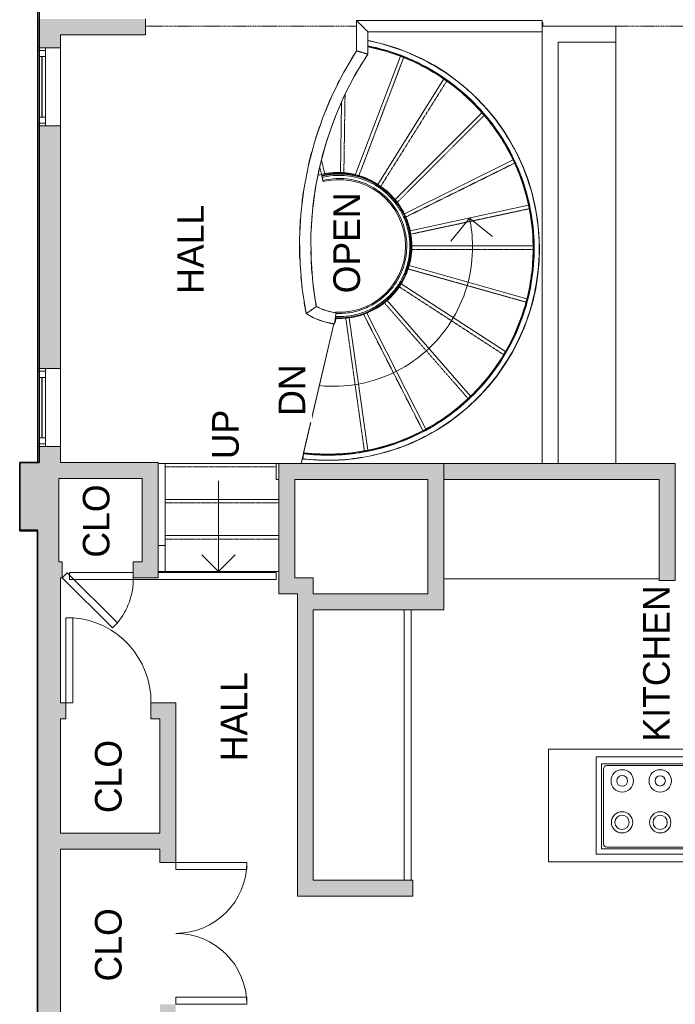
# Model space of a CAD drawing. Header units: inches. Extents: x -256 to 71, y -255 to 639.
# Tile 2 of 4: x -246 to -61, y -9 to 268. Entities that reach past the tile are written whole.
import ezdxf

# ---------------------------------------------------------------- set-up
doc = ezdxf.new("R2010")
doc.units = ezdxf.units.IN
doc.header["$MEASUREMENT"] = 0
doc.linetypes.add('Dash', pattern=[0.23622, 0.11811, -0.11811])
doc.linetypes.add('Overhead', pattern=[0.15625, 0.09375, -0.0625])
for name, color, linetype, lineweight in [('A-AREA', 32, 'Dash', 9), ('A-AREA-IDEN', 2, 'Continuous', 9), ('A-DETL', 90, 'Continuous', 9), ('A-DOOR', 31, 'Continuous', 9), ('A-FLOR', 192, 'Continuous', 9), ('A-FLOR-HRAL', 11, 'Continuous', 9), ('A-GLAZ', 151, 'Continuous', 9), ('A-OBJECTS', 90, 'Continuous', 9), ('A-WALL', 90, 'Continuous', 9), ('A-WALL-PATT', 111, 'Continuous', 9), ('G-ANNO-TEXT', 231, 'Continuous', 9), ('Q-SPCQ', 2, 'Continuous', 9), ('S-STRS', 90, 'Continuous', 9), ('S-STRS-ANNO', 90, 'Continuous', 9), ('S-STRS-IDEN', 31, 'Continuous', 9)]:
    doc.layers.add(name, color=color, linetype=linetype, lineweight=lineweight)
doc.styles.add('Inter', font='txt', dxfattribs={"height": 7.5})
doc.styles.add('Inter_B', font='txt', dxfattribs={"height": 7.5})

# ---------------------------------------------------------------- blocks, each defined once
blk = doc.blocks.new('Top Rail Type - Top Rail_Internal_-4181847-Top Floor')
at = {"layer": 'A-FLOR-HRAL', "flags": 128}
for points in [[(-156.79, 184.04), (-154.55, 184.04), (-152.31, 184.29), (-150.11, 184.79), (-147.98, 185.54), (-145.94, 186.51), (-144.03, 187.7), (-142.26, 189.1), (-140.65, 190.69), (-139.24, 192.45), (-138.02, 194.35), (-137.03, 196.38), (-136.27, 198.5), (-135.75, 200.7), (-135.47, 202.93), (-135.45, 205.19), (-135.68, 207.44), (-136.15, 209.64), (-136.87, 211.78), (-137.83, 213.83), (-139, 215.75), (-140.38, 217.54), (-141.95, 219.15), (-143.69, 220.59), (-145.57, 221.82), (-147.59, 222.84), (-149.7, 223.62), (-151.9, 224.17), (-154.13, 224.47), (-156.39, 224.52), (-158.64, 224.31), (-160.6, 223.92)], [(-156.72, 185.61), (-154.56, 185.62), (-152.4, 185.88), (-150.3, 186.38), (-148.26, 187.12), (-146.33, 188.1), (-144.52, 189.29), (-142.86, 190.69), (-141.37, 192.26), (-140.08, 194), (-139, 195.87), (-138.14, 197.87), (-137.51, 199.94), (-137.13, 202.07), (-137, 204.24), (-137.13, 206.4), (-137.5, 208.54), (-138.11, 210.61), (-138.97, 212.61), (-140.04, 214.48), (-141.33, 216.23), (-142.81, 217.81), (-144.47, 219.21), (-146.27, 220.41), (-148.2, 221.39), (-150.23, 222.14), (-152.34, 222.65), (-154.49, 222.91), (-156.66, 222.93), (-158.81, 222.69), (-160.22, 222.4)]]:
    blk.add_lwpolyline(points, dxfattribs=at)
at = {"layer": 'A-FLOR-HRAL'}
for points, knots in [([(-160.6, 223.92), (-160.6, 223.92), (-160.6, 223.91), (-160.59, 223.88), (-160.59, 223.85), (-160.58, 223.83), (-160.57, 223.81), (-160.57, 223.78), (-160.56, 223.75), (-160.55, 223.72), (-160.54, 223.69), (-160.54, 223.66), (-160.53, 223.63), (-160.53, 223.62), (-160.52, 223.6), (-160.52, 223.59), (-160.51, 223.56), (-160.5, 223.52), (-160.49, 223.48), (-160.48, 223.44), (-160.48, 223.41), (-160.47, 223.38), (-160.46, 223.34), (-160.44, 223.27), (-160.42, 223.2), (-160.41, 223.15)], [-1, -1, -1, -1, -0.833333, -0.75, -0.666667, -0.625, -0.583333, -0.541667, -0.5, -0.458333, -0.416667, -0.375, -0.354167, -0.333333, -0.322917, -0.3125, -0.291667, -0.25, -0.208333, -0.1875, -0.166667, -0.145833, -0.125, -0.083333, 0, 0, 0, 0]), ([(-160.41, 223.15), (-160.4, 223.12), (-160.39, 223.06), (-160.37, 222.97), (-160.35, 222.91), (-160.34, 222.86), (-160.33, 222.83), (-160.32, 222.8), (-160.31, 222.76), (-160.3, 222.71), (-160.29, 222.67), (-160.28, 222.64), (-160.28, 222.63), (-160.27, 222.61), (-160.27, 222.59), (-160.26, 222.57), (-160.26, 222.54), (-160.25, 222.51), (-160.25, 222.5), (-160.24, 222.48), (-160.24, 222.46), (-160.23, 222.43), (-160.22, 222.4), (-160.22, 222.39), (-160.22, 222.4)], [-1, -1, -1, -1, -0.95, -0.9, -0.85, -0.825, -0.8, -0.775, -0.75, -0.7, -0.65, -0.625, -0.6125, -0.6, -0.575, -0.55, -0.5, -0.45, -0.425, -0.4, -0.35, -0.3, -0.2, 0, 0, 0, 0]), ([(-156.72, 185.61), (-156.72, 185.62), (-156.72, 185.61), (-156.72, 185.58), (-156.73, 185.56), (-156.73, 185.54), (-156.73, 185.52), (-156.73, 185.51)], [-1, -1, -1, -1, -0.7857143, -0.7321429, -0.6785714, -0.625, -0.5714286, -0.5714286, -0.5714286, -0.5714286])]:
    blk.add_open_spline(points, degree=3, knots=knots, dxfattribs=at)
blk = doc.blocks.new('Top Rail Type - Top Rail_Internal_-V1-Top Floor')
at = {"layer": 'A-FLOR-HRAL'}
blk.add_line((-160.52, 223.57), (-160.3, 222.72), dxfattribs=at)
for points, knots in [([(-160.52, 223.57), (-159.51, 223.82), (-157.46, 224.17), (-154.33, 224.2), (-151.24, 223.75), (-148.26, 222.82), (-145.46, 221.43), (-142.91, 219.63), (-140.68, 217.45), (-138.81, 214.95), (-137.35, 212.19), (-136.34, 209.24), (-135.8, 206.16), (-135.75, 203.04), (-136.18, 199.95), (-137.09, 196.96), (-138.46, 194.15), (-140.54, 191.16), (-143.56, 188.27), (-147.61, 185.88), (-152.09, 184.51), (-155.21, 184.32), (-156.75, 184.4)], [0, 0, 0, 0, 0.156458, 0.312916, 0.469374, 0.625832, 0.782291, 0.938749, 1.095207, 1.251665, 1.408123, 1.564581, 1.721039, 1.877497, 2.033955, 2.190413, 2.346872, 2.50333, 2.738017, 2.972704, 3.207391, 3.439875, 3.439875, 3.439875, 3.439875]), ([(-160.3, 222.72), (-158.38, 223.21), (-154.38, 223.56), (-148.5, 222.22), (-143.32, 219.14), (-139.35, 214.61), (-136.96, 209.08), (-136.39, 203.08), (-137.69, 197.2), (-140.49, 192.43), (-144.09, 188.97), (-147.97, 186.69), (-152.23, 185.39), (-155.18, 185.2), (-156.63, 185.27)], [0, 0, 0, 0, 0.312916, 0.625832, 0.938749, 1.251665, 1.564581, 1.877497, 2.190413, 2.50333, 2.738017, 2.972704, 3.207391, 3.436191, 3.436191, 3.436191, 3.436191])]:
    blk.add_open_spline(points, degree=3, knots=knots, dxfattribs=at)
blk = doc.blocks.new('Top Rail Type - Top Rail_Internal_-4181860-Top Floor')
at = {"layer": 'A-FLOR-HRAL', "flags": 128}
for points in [[(-147.63, 262.17), (-146.97, 262.06), (-143.21, 261.16), (-139.51, 260.01), (-135.88, 258.63), (-132.36, 257.01), (-128.95, 255.18), (-125.67, 253.12), (-122.52, 250.85), (-119.53, 248.39), (-116.71, 245.74), (-114.06, 242.9), (-111.6, 239.9), (-109.35, 236.76), (-107.3, 233.47), (-105.47, 230.05), (-103.86, 226.53), (-102.49, 222.9), (-101.35, 219.19), (-100.46, 215.43), (-99.81, 211.61), (-99.41, 207.75), (-99.27, 203.88), (-99.37, 200), (-99.73, 196.14), (-100.33, 192.31), (-101.18, 188.54), (-102.28, 184.82), (-103.61, 181.18), (-105.18, 177.64), (-106.97, 174.2), (-108.99, 170.89), (-111.21, 167.71), (-113.63, 164.69), (-116.25, 161.83), (-119.05, 159.14), (-122.01, 156.65), (-125.13, 154.35), (-128.39, 152.26), (-131.78, 150.38), (-135.28, 148.73), (-138.89, 147.3), (-142.58, 146.12), (-146.34, 145.18), (-150.15, 144.48), (-154, 144.03), (-157.87, 143.83), (-161.74, 143.88), (-165.61, 144.18), (-165.96, 144.22)], [(-165.77, 145.79), (-161.97, 145.47), (-158.14, 145.4), (-154.32, 145.58), (-150.53, 146.01), (-146.76, 146.69), (-143.05, 147.62), (-139.41, 148.79), (-135.86, 150.2), (-132.4, 151.83), (-129.06, 153.69), (-125.85, 155.77), (-122.78, 158.05), (-119.86, 160.53), (-117.13, 163.19), (-114.56, 166.03), (-112.19, 169.03), (-110.03, 172.18), (-108.07, 175.47), (-106.33, 178.88), (-104.83, 182.39), (-103.55, 185.99), (-102.52, 189.68), (-101.73, 193.42), (-101.19, 197.2), (-100.9, 201.02), (-100.86, 204.84), (-101.07, 208.66), (-101.53, 212.45), (-102.24, 216.21), (-103.19, 219.91), (-104.39, 223.55), (-105.82, 227.1), (-107.48, 230.54), (-109.37, 233.86), (-111.47, 237.06), (-113.77, 240.11), (-116.27, 243), (-118.96, 245.73), (-121.82, 248.27), (-124.83, 250.61), (-128, 252.76), (-131.3, 254.69), (-134.72, 256.4), (-138.25, 257.88), (-141.86, 259.13), (-145.55, 260.13), (-147.63, 260.55)]]:
    blk.add_lwpolyline(points, dxfattribs=at)
at = {"layer": 'A-FLOR-HRAL'}
for points, knots in [([(-165.87, 145.01), (-165.87, 144.96), (-165.88, 144.89), (-165.89, 144.8), (-165.9, 144.71), (-165.91, 144.61), (-165.93, 144.49), (-165.94, 144.38), (-165.95, 144.29), (-165.96, 144.24), (-165.96, 144.22), (-165.96, 144.22)], [-1, -1, -1, -1, -0.892857, -0.839286, -0.785714, -0.678571, -0.571429, -0.428571, -0.285714, -0.142857, 0, 0, 0, 0]), ([(-165.77, 145.79), (-165.77, 145.79), (-165.78, 145.76), (-165.79, 145.66), (-165.81, 145.52), (-165.82, 145.37), (-165.84, 145.19), (-165.86, 145.07), (-165.87, 145.01)], [-1, -1, -1, -1, -0.785714, -0.571429, -0.428571, -0.285714, -0.142857, 0, 0, 0, 0])]:
    blk.add_open_spline(points, degree=3, knots=knots, dxfattribs=at)
blk = doc.blocks.new('Top Rail Type - Top Rail_Internal_-V2-Top Floor')
at = {"layer": 'A-FLOR-HRAL'}
blk.add_line((-165.95, 144.31), (-165.78, 145.71), dxfattribs=at)
for points, knots in [([(-147.61, 262.1), (-144.39, 261.48), (-137.73, 259.6), (-128.23, 255.03), (-119.45, 248.64), (-111.97, 240.77), (-106.03, 231.68), (-101.82, 221.67), (-99.49, 211.06), (-99.11, 200.21), (-100.7, 189.46), (-104.19, 179.18), (-109.49, 169.7), (-116.4, 161.33), (-124.71, 154.34), (-133.36, 149.41), (-141.82, 146.23), (-149.75, 144.43), (-157.85, 143.73), (-163.26, 143.99), (-165.95, 144.31)], [0.378635, 0.378635, 0.378635, 0.378635, 0.543934, 0.725246, 0.906557, 1.087869, 1.26918, 1.450491, 1.631803, 1.813114, 1.994426, 2.175737, 2.357049, 2.53836, 2.719671, 2.900983, 3.036967, 3.17295, 3.308934, 3.444917, 3.444917, 3.444917, 3.444917]), ([(-147.61, 260.66), (-144.56, 260.05), (-138.15, 258.23), (-128.96, 253.82), (-120.39, 247.58), (-113.08, 239.89), (-107.28, 231.02), (-103.18, 221.24), (-100.9, 210.88), (-100.53, 200.29), (-102.08, 189.8), (-105.49, 179.76), (-110.66, 170.5), (-117.41, 162.33), (-125.53, 155.5), (-133.97, 150.69), (-142.23, 147.59), (-149.97, 145.83), (-157.88, 145.14), (-163.16, 145.4), (-165.78, 145.71)], [0.383384, 0.383384, 0.383384, 0.383384, 0.543934, 0.725246, 0.906557, 1.087869, 1.26918, 1.450491, 1.631803, 1.813114, 1.994426, 2.175737, 2.357049, 2.53836, 2.719671, 2.900983, 3.036967, 3.17295, 3.308934, 3.444917, 3.444917, 3.444917, 3.444917])]:
    blk.add_open_spline(points, degree=3, knots=knots, dxfattribs=at)
blk = doc.blocks.new('Top Rail Type - Top Rail_Internal_-4211031-Top Floor')
at = {"layer": 'A-FLOR-HRAL'}
for p, q in [((-206.73, 143), (-204.77, 143)), ((-206.73, 119.86), (-206.73, 143)), ((-204.77, 143), (-204.77, 119.86)), ((-204.77, 119.86), (-206.73, 119.86))]:
    blk.add_line(p, q, dxfattribs=at)
blk = doc.blocks.new('Top Rail Type - Top Rail_Internal_-V3-Top Floor')
at = {"layer": 'A-FLOR-HRAL'}
for p, q in [((-204.77, 143), (-206.73, 143)), ((-206.73, 143), (-206.73, 112.5)), ((-204.77, 143), (-204.77, 112.5)), ((-204.77, 112.5), (-206.73, 112.5))]:
    blk.add_line(p, q, dxfattribs=at)
blk = doc.blocks.new('Stovetop 8 - Default 1-2555701-Top Floor')
at = {"layer": 'Q-SPCQ'}
for p, q in [((23.5, 0), (-23.5, 0)), ((-23.5, 0), (-23.5, -27.5)), ((23.5, -27.5), (23.5, 0)), ((-22, -2), (-22, -26)), ((-22, -26), (-22, -2)), ((-22, -2), (22, -2)), ((20.5, -2.5), (-20.5, -2.5)), ((22, -26), (22, -2)), ((22, -2), (22, -26)), ((-21.5, -3.5), (-21.5, -24.5)), ((21.5, -24.5), (21.5, -3.5)), ((-23.5, -27.5), (23.5, -27.5)), ((-22, -26), (22, -26)), ((22, -26), (-22, -26)), ((-20.5, -25.5), (20.5, -25.5))]:
    blk.add_line(p, q, dxfattribs=at)
for centre, radius in [((-16.21, -6.81), 3.15), ((-16.21, -6.81), 1.54), ((-5.5, -6.81), 3.15), ((-5.5, -6.81), 1.46), ((5.25, -6.81), 3.15), ((5.25, -6.81), 1.46), ((16.08, -6.81), 3.15), ((16.08, -6.81), 1.46), ((-16.25, -18.5), 3), ((-16.25, -18.5), 2), ((-5.5, -18.5), 3), ((-5.5, -18.5), 2), ((5.25, -18.5), 3), ((5.25, -18.5), 2), ((16, -18.5), 3), ((16, -18.5), 2)]:
    blk.add_circle(centre, radius, dxfattribs=at)
for centre, radius, start, end in [((-20.5, -3.5), 1, 90, 180), ((20.5, -3.5), 1, 0, 90), ((-16.21, -6.81), 3.15, 360, 180), ((-5.5, -6.81), 3.15, 360, 180), ((5.25, -6.81), 3.15, 360, 180), ((16.08, -6.81), 3.15, 360, 180), ((-16.21, -6.81), 3.15, 180, 360), ((-5.5, -6.81), 3.15, 180, 360), ((5.25, -6.81), 3.15, 180, 360), ((16.08, -6.81), 3.15, 180, 360), ((-16.25, -18.5), 3, 360, 180), ((-5.5, -18.5), 3, 360, 180), ((5.25, -18.5), 3, 360, 180), ((16, -18.5), 3, 360, 180), ((-16.25, -18.5), 3, 180, 360), ((-5.5, -18.5), 3, 180, 360), ((5.25, -18.5), 3, 180, 360), ((16, -18.5), 3, 180, 360), ((-20.5, -24.5), 1, 180, 270), ((20.5, -24.5), 1, 270, 360)]:
    blk.add_arc(centre, radius, start, end, dxfattribs=at)
blk = doc.blocks.new('Fridge - Default 1-4223858-Top Floor')
at = {"layer": 'Q-SPCQ'}
for p, q in [((38.13, -3.94), (-38.12, -3.94)), ((-38.12, -3.94), (-38.12, -31.53)), ((-38.12, -3.94), (38.13, -3.94)), ((-38.12, -31.53), (-38.12, -3.94)), ((38.13, -31.53), (38.13, -3.94)), ((38.13, -3.94), (38.13, -31.53)), ((-38.12, -29.53), (38.13, -29.53)), ((-38.12, -31.53), (38.13, -31.53)), ((38.13, -31.53), (-38.12, -31.53))]:
    blk.add_line(p, q, dxfattribs=at)
blk = doc.blocks.new('Planitar-Fixed - Default 1-4237831-Top Floor')
at = {"layer": 'A-GLAZ', "lineweight": 18}
for p, q in [((-11, 3.76), (-10.25, 3.76)), ((-10.25, 3.76), (-11, 3.76)), ((-10.25, 3.76), (-10.25, 1.53)), ((-10.25, 1.53), (-10.25, 3.76)), ((-10.25, 3.26), (-8.52, 3.26)), ((-8.52, 3.26), (-10.25, 3.26)), ((-10.25, 3.26), (-10.25, 1.53)), ((-8.52, 3.26), (-8.52, 1.53)), ((-8.52, 1.53), (-8.52, 3.26)), ((8.52, 3.26), (8.52, 1.53)), ((10.25, 3.26), (8.52, 3.26)), ((10.25, 3.26), (8.52, 3.26)), ((8.52, 3.26), (8.52, 1.53)), ((10.25, 3.76), (10.25, 1.53)), ((10.96, 3.76), (10.25, 3.76)), ((11, 3.76), (10.25, 3.76)), ((10.25, 3.76), (10.25, 1.53)), ((10.25, 1.53), (10.25, 3.26)), ((-10.25, 1.53), (-8.52, 1.53)), ((8.52, 1.53), (10.25, 1.53)), ((-11, -2.74), (-9.74, -2.74)), ((11, -2.74), (9.74, -2.74))]:
    blk.add_line(p, q, dxfattribs=at)
at = {"layer": 'A-GLAZ'}
for p, q in [((-10.25, 3.76), (10.25, 3.76)), ((-8.52, 3.26), (8.52, 3.26)), ((11, 1.53), (-11, 1.53)), ((-11, 1.53), (-11, -2.74)), ((11, -2.74), (11, 1.53)), ((-11, -2.74), (11, -2.74))]:
    blk.add_line(p, q, dxfattribs=at)
at = {"layer": 'A-GLAZ', "lineweight": 25}
blk.add_line((-8.52, 2.4), (8.52, 2.4), dxfattribs=at)
blk = doc.blocks.new('Planitar - Double Door_Flush Panel - 3_-4_ x 6_-8_-4239367-Top Floor')
at = {"layer": 'A-DOOR', "lineweight": 18}
for p, q in [((-20, 2.25), (-20, 22.25)), ((-20, 22.25), (-18.03, 22.25)), ((-18.03, 22.25), (-18.03, 2.25)), ((20, 22.25), (18.03, 22.25)), ((18.03, 22.25), (18.03, 2.25)), ((20, 2.25), (20, 22.25)), ((-18.03, 2.25), (-20, 2.25)), ((18.03, 2.25), (20, 2.25))]:
    blk.add_line(p, q, dxfattribs=at)
at = {"layer": 'A-DOOR'}
for centre, start, end in [((-20, 2.25), 0, 90), ((20, 2.25), 90, 180)]:
    blk.add_arc(centre, 20, start, end, dxfattribs=at)
blk = doc.blocks.new('Planitar - Single Door_Flush Panel - 1_-8_ x 6_-8_ 45-4239573-Top Floor')
at = {"layer": 'A-DOOR', "lineweight": 18}
for p, q in [((-4.14, 16.39), (-5.56, 14.97)), ((8.58, 0.83), (-5.56, 14.97)), ((10, 2.25), (-4.14, 16.39)), ((10, 2.25), (8.58, 0.83))]:
    blk.add_line(p, q, dxfattribs=at)
at = {"layer": 'A-DOOR'}
blk.add_arc((9.46, 2.55), 19.46, 140.4153, 180.8708, dxfattribs=at)
blk = doc.blocks.new('Planitar - Single Door_Flush Panel - 2_-0_ x 6_-8_-4184360-Top Floor')
at = {"layer": 'A-DOOR', "lineweight": 18}
for p, q in [((9.99, -2.25), (9.99, -26.25)), ((12, -2.25), (9.99, -2.25)), ((12, -2.25), (12, -26.25)), ((12, -26.25), (9.99, -26.25))]:
    blk.add_line(p, q, dxfattribs=at)
at = {"layer": 'A-DOOR'}
blk.add_arc((11.77, -2.55), 23.77, 179.2767, 265.5217, dxfattribs=at)
blk = doc.blocks.new('Railing - 50 x 12mm-4236940-Top Floor')
at = {"layer": 'A-FLOR-HRAL'}
for p, q in [((-0.29, 0.24), (0.98, 0.24)), ((0.98, 0.24), (0.98, 0.11))]:
    blk.add_line(p, q, dxfattribs=at)
blk = doc.blocks.new('Railing - 50 x 12mm-V6-Top Floor')
at = {"layer": 'A-FLOR-HRAL'}
for p in [(0, -0.24), (0.98, -0.08)]:
    blk.add_line(p, (0.98, -0.24), dxfattribs=at)
blk = doc.blocks.new('Railing - Railing-4241236-Top Floor')
for name, p, rotation in [('Railing - 50 x 12mm-V6-Top Floor', (-98.58, 266.25), 89.9999999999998), ('Railing - 50 x 12mm-4236940-Top Floor', (-156.9, 183.85), 262.1830906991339)]:
    blk.add_blockref(name, p, dxfattribs=dict(rotation=rotation))
blk = doc.blocks.new('Top Rail Type - Top Rail_Internal_-4241516-Top Floor')
at = {"layer": 'A-FLOR-HRAL'}
for p, q in [((-150.8, 267.8), (-150.8, 259.26)), ((-98.5, 267.8), (-150.8, 267.8)), ((-147.65, 258.33), (-147.65, 264.65)), ((-147.65, 264.65), (-98.5, 264.65))]:
    blk.add_line(p, q, dxfattribs=at)
at = {"layer": 'A-FLOR-HRAL', "flags": 128}
for points in [[(-98.5, 267.8), (-98.5, 267.77), (-98.5, 267.66), (-98.5, 267.5), (-98.5, 267.28), (-98.5, 267.01), (-98.5, 266.71), (-98.5, 266.39), (-98.5, 266.06), (-98.5, 265.74), (-98.5, 265.44), (-98.5, 265.17), (-98.5, 264.95), (-98.5, 264.85)], [(-165, 185.23), (-166.11, 192.16), (-166.73, 199.15), (-166.87, 206.18), (-166.52, 213.19), (-165.68, 220.16), (-164.36, 227.06), (-162.56, 233.85), (-160.29, 240.49), (-157.56, 246.96), (-154.4, 253.23), (-150.8, 259.26)], [(-150.8, 259.26), (-154.4, 253.23), (-157.56, 246.96), (-160.29, 240.49), (-162.56, 233.85), (-164.36, 227.06), (-165.68, 220.16), (-166.52, 213.19), (-166.87, 206.18), (-166.73, 199.15), (-166.11, 192.16), (-165, 185.23)], [(-147.65, 258.33), (-151.17, 252.56), (-154.28, 246.56), (-156.96, 240.35), (-159.22, 233.98), (-161.02, 227.47), (-162.38, 220.85), (-163.27, 214.15), (-163.69, 207.4), (-163.65, 200.64), (-163.14, 193.9), (-162.17, 187.21)], [(-162.17, 187.21), (-163.14, 193.9), (-163.65, 200.64), (-163.69, 207.4), (-163.27, 214.15), (-162.38, 220.85), (-161.02, 227.47), (-159.22, 233.98), (-156.96, 240.35), (-154.28, 246.56), (-151.17, 252.56), (-147.65, 258.33)], [(-162.17, 187.21), (-160.39, 186.4), (-158.53, 185.8), (-156.61, 185.43)], [(-156.61, 185.43), (-158.53, 185.8), (-160.39, 186.4), (-162.17, 187.21)], [(-157.03, 182.3), (-159.82, 182.88), (-162.5, 183.87), (-165, 185.23)], [(-165, 185.23), (-162.5, 183.87), (-159.82, 182.88), (-157.03, 182.3)]]:
    blk.add_lwpolyline(points, dxfattribs=at)
at = {"layer": 'A-FLOR-HRAL'}
for points, knots in [([(-147.65, 264.65), (-147.65, 264.65), (-147.67, 264.67), (-147.78, 264.78), (-147.91, 264.91), (-148.05, 265.05), (-148.17, 265.17), (-148.3, 265.3), (-148.44, 265.44), (-148.58, 265.58), (-148.74, 265.74), (-148.9, 265.9), (-149.06, 266.06), (-149.23, 266.23), (-149.39, 266.39), (-149.55, 266.55), (-149.71, 266.71), (-149.87, 266.87), (-150.01, 267.01), (-150.15, 267.15), (-150.28, 267.28), (-150.4, 267.4), (-150.54, 267.54), (-150.68, 267.68), (-150.78, 267.78), (-150.8, 267.8), (-150.8, 267.8)], [0, 0, 0, 0, 0.066667, 0.133333, 0.2, 0.233333, 0.266667, 0.3, 0.333333, 0.366667, 0.4, 0.433333, 0.466667, 0.5, 0.533333, 0.566667, 0.6, 0.633333, 0.666667, 0.7, 0.733333, 0.766667, 0.8, 0.866667, 0.933333, 1, 1, 1, 1]), ([(-147.65, 258.33), (-147.65, 258.33), (-147.68, 258.33), (-147.76, 258.36), (-147.85, 258.39), (-147.92, 258.41), (-148.01, 258.44), (-148.1, 258.46), (-148.2, 258.49), (-148.31, 258.52), (-148.41, 258.56), (-148.52, 258.59), (-148.64, 258.62), (-148.79, 258.67), (-148.99, 258.73), (-149.22, 258.8), (-149.46, 258.87), (-149.7, 258.94), (-149.89, 258.99), (-150.04, 259.04), (-150.15, 259.07), (-150.25, 259.1), (-150.35, 259.13), (-150.44, 259.16), (-150.53, 259.18), (-150.61, 259.21), (-150.7, 259.23), (-150.78, 259.26), (-150.8, 259.26), (-150.8, 259.26)], [0, 0, 0, 0, 0.055556, 0.111111, 0.138889, 0.166667, 0.194444, 0.222222, 0.25, 0.277778, 0.305556, 0.333333, 0.361111, 0.388889, 0.444444, 0.5, 0.555556, 0.611111, 0.666667, 0.694444, 0.722222, 0.75, 0.777778, 0.805556, 0.833333, 0.861111, 0.888889, 0.944444, 1, 1, 1, 1]), ([(-162.17, 187.21), (-162.17, 187.21), (-162.19, 187.2), (-162.24, 187.16), (-162.29, 187.13), (-162.36, 187.08), (-162.43, 187.03), (-162.49, 186.98), (-162.55, 186.94), (-162.59, 186.91), (-162.63, 186.88), (-162.69, 186.84), (-162.77, 186.78), (-162.86, 186.71), (-162.96, 186.64), (-163.06, 186.57), (-163.16, 186.5), (-163.27, 186.43), (-163.37, 186.36), (-163.48, 186.28), (-163.58, 186.21), (-163.68, 186.13), (-163.79, 186.06), (-163.89, 185.99), (-164, 185.92), (-164.1, 185.84), (-164.2, 185.77), (-164.3, 185.71), (-164.4, 185.64), (-164.49, 185.57), (-164.58, 185.51), (-164.67, 185.46), (-164.75, 185.4), (-164.82, 185.35), (-164.88, 185.31), (-164.93, 185.28), (-164.99, 185.24), (-165, 185.23), (-165, 185.23)], [-1, -1, -1, -1, -0.944444, -0.916667, -0.888889, -0.861111, -0.833333, -0.805556, -0.791667, -0.777778, -0.763889, -0.75, -0.722222, -0.694444, -0.666667, -0.638889, -0.611111, -0.583333, -0.555556, -0.527778, -0.5, -0.472222, -0.444444, -0.416667, -0.388889, -0.361111, -0.333333, -0.305556, -0.277778, -0.25, -0.222222, -0.194444, -0.166667, -0.138889, -0.111111, -0.083333, -0.055556, 0, 0, 0, 0])]:
    blk.add_open_spline(points, degree=3, knots=knots, dxfattribs=at)
blk.add_open_spline([(-157.03, 182.3), (-157.03, 182.3), (-157.01, 182.39), (-156.97, 182.73), (-156.91, 183.15), (-156.85, 183.62), (-156.79, 184.11), (-156.72, 184.58), (-156.67, 185), (-156.62, 185.33), (-156.61, 185.43), (-156.61, 185.43)], degree=3, dxfattribs=at)
blk = doc.blocks.new('Top Rail Type - Top Rail_Internal_-V7-Top Floor')
at = {"layer": 'A-FLOR-HRAL'}
for p, q in [((-150.82, 267.82), (-98.5, 267.82)), ((-150.82, 259.27), (-150.82, 267.82)), ((-98.5, 267.82), (-98.5, 267.77)), ((-147.63, 264.63), (-98.5, 264.63)), ((-147.63, 258.32), (-147.63, 264.63))]:
    blk.add_line(p, q, dxfattribs=at)
for centre, radius, start, end in [((-65.99, 204.62), 100.92, 147.2076, 148.9693), ((-65.99, 204.62), 97.72, 146.66, 151.348), ((-65.99, 204.62), 100.92, 151.4867, 153.4224), ((-65.99, 204.62), 97.72, 151.9186, 155.9182), ((-65.99, 204.62), 100.92, 155.9238, 158.1951), ((-65.99, 204.62), 97.72, 156.8619, 160.6554), ((-65.99, 204.62), 100.92, 160.6951, 162.5904), ((-65.99, 204.62), 97.72, 161.496, 175.4156), ((-65.99, 204.62), 100.92, 164.9415, 167.0996), ((-65.99, 204.62), 100.92, 171.1847, 173.3496), ((-65.99, 204.62), 100.92, 175.6916, 177.6361), ((-65.99, 204.62), 97.72, 176.2613, 180.0476), ((-65.99, 204.62), 100.92, 180.0939, 182.3651), ((-65.99, 204.62), 97.72, 180.9926, 184.9838), ((-65.99, 204.62), 100.92, 185.1623, 186.7815), ((-65.99, 204.62), 97.72, 185.5641, 190.2481), ((-65.99, 204.62), 100.92, 189.3294, 191.0859), ((-154.45, 201.67), 16.37, 241.9453, 252.1896), ((-154.45, 201.67), 16.37, 252.3942, 262.4339), ((-154.45, 201.67), 19.57, 237.2952, 262.4339)]:
    blk.add_arc(centre, radius, start, end, dxfattribs=at)

msp = doc.modelspace()

# ---------------------------------------------------------------- hatches: boundary and pattern name
at = {"layer": 'A-WALL'}
for points in [[(-61, 138.5), (-61, 143), (-126.25, 143), (-126.25, 138.5), (-65.5, 138.5)], [(-65.5, 110), (-61, 110), (-61, 138.5), (-65.5, 138.5)]]:
    msp.add_hatch(color=9, dxfattribs=at).paths.add_polyline_path(points, flags=0)
at = {"layer": 'A-WALL-PATT'}
for points in [[(-234.25, 263.75), (-210.25, 263.75), (-210.25, 268.25), (-240.75, 268.25), (-240.75, 263.75)], [(-240.75, 124.25), (-234.75, 124.25), (-234.75, 143.25), (-245.75, 143.25), (-245.75, 124.25)], [(-206.75, 138.75), (-206.75, 143.25), (-234.75, 143.25), (-234.75, 138.75), (-211.25, 138.75)], [(-168.25, 138.5), (-126.25, 138.5), (-126.25, 143), (-172.75, 143), (-172.75, 138.5), (-169.76, 138.5)], [(-206.75, 110.75), (-206.75, 138.75), (-211.25, 138.75), (-211.25, 110.75)], [(-172.75, 110.75), (-168.25, 110.75), (-168.25, 138.5), (-172.75, 138.5), (-172.75, 130.35)], [(-126.25, 101.75), (-126.25, 138.5), (-130.75, 138.5), (-130.75, 101.75)], [(-234.75, 110.75), (-234.75, 124.25), (-240.75, 124.25), (-240.75, 110.75)], [(-240.75, -19), (-234.25, -19), (-234.25, 110.75), (-240.75, 110.75), (-240.75, 7.49)], [(-167.5, 106.25), (-167.5, 110.75), (-172.75, 110.75), (-172.75, 106.25)], [(-167.5, 101.75), (-163, 101.75), (-163, 110.75), (-167.5, 110.75), (-167.5, 106.25)], [(-163, 101.75), (-130.75, 101.75), (-130.75, 106.25), (-163, 106.25)], [(-163, 21), (-163, 101.75), (-167.5, 101.75), (-167.5, 21)], [(-206.25, 34.25), (-206.25, 38.75), (-234.25, 38.75), (-234.25, 34.25)], [(-163, 21), (-135, 21), (-135, 25.5), (-163, 25.5)]]:
    msp.add_hatch(color=9, dxfattribs=at).paths.add_polyline_path(points, flags=0)
h = msp.add_hatch(color=9, dxfattribs=at)
h.paths.add_polyline_path([(-234.75, 143.25), (-234.25, 143.25), (-234.25, 147.73), (-240.75, 147.73), (-240.75, 143.25), (-238.52, 143.25)], flags=0)
h.paths.add_polyline_path([(-240.75, 169.73), (-234.25, 169.73), (-234.25, 238.12), (-240.75, 238.12), (-240.75, 191.79)], flags=0)
h.paths.add_polyline_path([(-240.75, 260.13), (-234.25, 260.13), (-234.25, 263.75), (-240.75, 263.75)], flags=0)
h = msp.add_hatch(color=9, dxfattribs=at)
h.paths.add_polyline_path([(-234.25, 110.75), (-233.75, 110.75), (-233.75, 115.25), (-234.75, 115.25), (-234.75, 110.75)], flags=0)
h.paths.add_polyline_path([(-211.25, 110.75), (-211.25, 115.25), (-213.75, 115.25), (-213.75, 110.75)], flags=0)
h = msp.add_hatch(color=9, dxfattribs=at)
h.paths.add_polyline_path([(-234.25, 71), (-232.75, 71), (-232.75, 75.5), (-234.25, 75.5)], flags=0)
h.paths.add_polyline_path([(-208.75, 71), (-201.75, 71), (-201.75, 75.5), (-208.75, 75.5)], flags=0)
h = msp.add_hatch(color=9, dxfattribs=at)
h.paths.add_polyline_path([(-206.25, -21.25), (-201.75, -21.25), (-201.75, -9.44), (-206.25, -9.44), (-206.25, -16.75)], flags=0)
h.paths.add_polyline_path([(-201.75, 30.56), (-201.75, 71), (-206.25, 71), (-206.25, 30.56)], flags=0)

# ---------------------------------------------------------------- linework, layer by layer
at = {"layer": 'A-AREA'}
for p, q in [((-150.82, 266.25), (-210.25, 266.25)), ((44, 266.25), (-77.75, 266.25))]:
    msp.add_line(p, q, dxfattribs=at)
msp.add_arc((-156.08, 204.5), 20.47, 335.7634, 105.8547, dxfattribs=at)
at = {"layer": 'A-DETL', "lineweight": 35}
for p, q in [((-240.25, 143.25), (-240.25, 335.25)), ((-245.75, 124), (-245.75, 143.25)), ((-245.75, 143.25), (-240.25, 143.25)), ((-240.75, 124), (-245.75, 124)), ((-240.75, -212), (-240.75, 124))]:
    msp.add_line(p, q, dxfattribs=at)
at = {"layer": 'A-DETL'}
for q in [(-189.75, 138.12), (-194.46, 117.21), (-185.04, 117.21)]:
    msp.add_line((-189.75, 112.5), q, dxfattribs=at)
at = {"layer": 'A-FLOR'}
for p, q in [((-166.46, 143), (-157.18, 182.31)), ((-172.75, 112.5), (-204.77, 112.5))]:
    msp.add_line(p, q, dxfattribs=at)
at = {"layer": 'A-OBJECTS'}
for p, q in [((-77.75, 261.75), (-94, 261.75)), ((-94, 261.75), (-94, 143)), ((-77.75, 143), (-77.75, 261.75)), ((-94, 143), (-77.75, 143)), ((-126.25, 138.5), (-65.5, 138.5)), ((-126.25, 110.5), (-126.25, 138.5)), ((-65.5, 138.5), (-65.5, 110.5)), ((-65.5, 110.5), (-126.25, 110.5)), ((-96.75, 62.5), (-18.75, 62.5)), ((-96.75, 30.75), (-96.75, 62.5)), ((-18.75, 30.75), (-96.75, 30.75))]:
    msp.add_line(p, q, dxfattribs=at)
at = {"layer": 'A-WALL'}
for p, q in [((-240.75, 334.75), (-240.75, 260.13)), ((-210.25, 263.75), (-210.25, 268.25)), ((-234.25, 263.75), (-210.25, 263.75)), ((-234.25, 260.13), (-234.25, 263.75)), ((-98.5, 266.25), (-77.75, 266.25)), ((-98.5, 143), (-98.5, 264.85)), ((-77.75, 266.25), (-77.75, 261.75)), ((-94, 261.75), (-94, 143)), ((-77.75, 261.75), (-94, 261.75)), ((-240.75, 260.13), (-238.52, 260.13)), ((-238.52, 238.12), (-240.75, 238.12)), ((-240.75, 238.12), (-240.75, 169.73)), ((-234.25, 169.73), (-234.25, 238.12)), ((-240.75, 169.73), (-238.52, 169.73)), ((-238.52, 147.73), (-240.75, 147.73)), ((-240.75, 147.73), (-240.75, 143.25)), ((-234.25, 143.25), (-234.25, 147.73)), ((-240.75, 143.25), (-245.75, 143.25)), ((-245.75, 143.25), (-245.75, 124.25)), ((-206.75, 143.25), (-234.25, 143.25)), ((-206.75, 110.75), (-206.75, 143.25)), ((-173.5, 143), (-173.5, 138.5)), ((-61, 143), (-173.5, 143)), ((-172.75, 143), (-172.75, 106.25)), ((-126.25, 101.75), (-126.25, 143)), ((-61, 110), (-61, 143)), ((-234.75, 138.75), (-211.25, 138.75)), ((-234.75, 115.25), (-234.75, 138.75)), ((-211.25, 138.75), (-211.25, 115.25)), ((-172.75, 138.5), (-173.5, 138.5)), ((-168.25, 138.5), (-130.75, 138.5)), ((-168.25, 110.75), (-168.25, 138.5)), ((-130.75, 138.5), (-130.75, 106.25)), ((-126.25, 138.5), (-65.5, 138.5)), ((-65.5, 138.5), (-65.5, 110)), ((-245.75, 124.25), (-240.75, 124.25)), ((-240.75, 124.25), (-240.75, -75)), ((-233.75, 115.25), (-234.75, 115.25)), ((-233.75, 110.75), (-233.75, 115.25)), ((-211.25, 115.25), (-213.75, 115.25)), ((-213.75, 115.25), (-213.75, 110.75)), ((-231.75, 112.25), (-213.75, 112.25)), ((-231.75, 112.25), (-231.75, 110.25)), ((-206.75, 112.25), (-173.5, 112.25)), ((-173.5, 110.25), (-173.5, 112.25)), ((-234.25, 75.5), (-234.25, 110.75)), ((-234.25, 110.75), (-233.75, 110.75)), ((-173.5, 110.25), (-231.75, 110.25)), ((-213.75, 110.75), (-206.75, 110.75)), ((-163, 110.75), (-168.25, 110.75)), ((-163, 106.25), (-163, 110.75)), ((-65.5, 110), (-61, 110)), ((-172.75, 106.25), (-167.5, 106.25)), ((-167.5, 106.25), (-167.5, 21)), ((-130.75, 106.25), (-163, 106.25)), ((-135.4, 101.75), (-126.25, 101.75)), ((-232.75, 75.5), (-234.25, 75.5)), ((-232.75, 71), (-232.75, 75.5)), ((-201.75, 75.5), (-208.75, 75.5)), ((-208.75, 75.5), (-208.75, 71)), ((-201.75, 30.56), (-201.75, 75.5)), ((-234.25, 38.75), (-234.25, 71)), ((-234.25, 71), (-232.75, 71)), ((-208.75, 71), (-206.25, 71)), ((-206.25, 71), (-206.25, 38.75)), ((-206.25, 38.75), (-234.25, 38.75)), ((-234.25, -16.75), (-234.25, 34.25)), ((-234.25, 34.25), (-206.25, 34.25)), ((-206.25, 34.25), (-206.25, 30.56)), ((-206.25, 30.56), (-201.75, 30.56)), ((-135, 25.5), (-135.4, 25.5)), ((-135, 21), (-135, 25.5)), ((-167.5, 21), (-135, 21))]:
    msp.add_line(p, q, dxfattribs=at)
at = {"layer": 'S-STRS'}
for p, q in [((-138.47, 257.73), (-151.17, 224.22)), ((-126.21, 251.33), (-144.83, 221.61)), ((-155.08, 244.64), (-155.38, 224.73)), ((-115.48, 241.81), (-139.95, 217.35)), ((-106.7, 228.5), (-137.35, 213.34)), ((-161.21, 226.34), (-160.65, 224.12)), ((-102.35, 215.74), (-135.68, 208.57)), ((-101.06, 204.27), (-135.23, 204.27)), ((-102.81, 189.39), (-135.99, 198.73)), ((-108.87, 174.49), (-138.25, 193.57)), ((-118.67, 161.94), (-142.22, 188.87)), ((-147.65, 146.73), (-152.86, 184.01)), ((-131.25, 152.68), (-147.9, 185.35)), ((-165.75, 146), (-157.18, 182.31)), ((-173.5, 143), (-204.77, 143)), ((-172.75, 132.83), (-204.77, 132.83)), ((-172.75, 122.67), (-204.77, 122.67)), ((-172.75, 112.5), (-204.77, 112.5))]:
    msp.add_line(p, q, dxfattribs=at)
at = {"layer": 'S-STRS', "linetype": 'Overhead'}
for p, q in [((-137.55, 257.38), (-150.2, 223.98)), ((-125.4, 250.76), (-144, 221.07)), ((-154.06, 246.92), (-154.4, 224.69)), ((-114.84, 241.07), (-139.34, 216.57)), ((-160.72, 228.46), (-159.69, 224.33)), ((-106.29, 227.61), (-136.93, 212.45)), ((-102.15, 214.77), (-135.5, 207.6)), ((-101.06, 203.29), (-135.25, 203.29)), ((-103.06, 188.44), (-136.28, 197.79)), ((-109.37, 173.64), (-138.78, 192.75)), ((-119.39, 161.26), (-142.98, 188.24)), ((-148.62, 146.54), (-153.84, 183.89)), ((-132.12, 152.22), (-148.82, 185)), ((-173.5, 142.02), (-204.77, 142.02)), ((-172.75, 131.85), (-204.77, 131.85)), ((-172.75, 121.68), (-204.77, 121.68))]:
    msp.add_line(p, q, dxfattribs=at)
at = {"layer": 'S-STRS'}
for centre, radius, start, end in [((-159, 203.55), 57.94, 69.2443, 78.6691), ((-159, 203.55), 57.94, 55.5384, 69.2443), ((-159, 203.55), 57.94, 41.3239, 55.5384), ((-159, 203.55), 57.94, 25.5044, 41.3239), ((-159, 203.55), 57.94, 12.1424, 25.5044), ((-155.69, 204.27), 20.46, 89.1368, 104.0414), ((-155.69, 204.27), 20.46, 77.23, 89.1368), ((-155.69, 204.27), 20.46, 57.9372, 77.23), ((-155.69, 204.27), 20.46, 39.7234, 57.9372), ((-155.69, 204.27), 20.46, 26.3191, 39.7234), ((-159, 203.55), 57.94, 0.7112, 12.1424), ((-155.69, 204.27), 20.46, 12.1244, 26.3191), ((-155.69, 204.27), 20.46, 0, 12.1244), ((-155.69, 204.27), 20.46, 344.2858, 0), ((-159, 203.55), 57.94, 345.8576, 0.7112), ((-155.69, 204.27), 20.46, 328.4762, 344.2858), ((-155.69, 204.27), 20.46, 311.1703, 328.4762), ((-155.69, 204.27), 20.46, 292.3753, 311.1703), ((-159, 203.55), 57.94, 329.9027, 345.8576), ((-155.69, 204.27), 20.46, 267.2698, 277.9491), ((-155.69, 204.27), 20.46, 277.9491, 292.3753), ((-159, 203.55), 57.94, 314.1052, 329.9027), ((-159, 203.55), 57.94, 298.6101, 314.1052), ((-159, 203.55), 57.94, 281.2931, 298.6101), ((-159, 203.55), 57.94, 263.3104, 281.2931)]:
    msp.add_arc(centre, radius, start, end, dxfattribs=at)
at = {"layer": 'S-STRS-ANNO'}
for q in [(-124.27, 205.66), (-112.53, 206.9)]:
    msp.add_line((-119.02, 212.15), q, dxfattribs=at)
for start, end in [(0.524, 12.1394), (345.4416, 0.524), (329.5206, 345.4416), (313.3259, 329.5206), (296.9687, 313.3259), (280.404, 296.9687), (264.2111, 280.404)]:
    msp.add_arc((-157.33, 203.91), 39.19, start, end, dxfattribs=at)

# ---------------------------------------------------------------- block references
at = {"layer": 'A-DOOR'}
for name, p, rotation in [('Planitar - Single Door_Flush Panel - 1_-8_ x 6_-8_ 45-4239573-Top Floor', (-223.75, 113), 180), ('Planitar - Single Door_Flush Panel - 2_-0_ x 6_-8_-4184360-Top Floor', (-220.75, 73.25), 180), ('Planitar - Double Door_Flush Panel - 3_-4_ x 6_-8_-4239367-Top Floor', (-204, 10.56), 269.9999999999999)]:
    msp.add_blockref(name, p, dxfattribs=dict(at, rotation=rotation))
at = {"layer": 'A-FLOR-HRAL'}
for name in ['Top Rail Type - Top Rail_Internal_-V7-Top Floor', 'Top Rail Type - Top Rail_Internal_-4241516-Top Floor', 'Railing - Railing-4241236-Top Floor', 'Top Rail Type - Top Rail_Internal_-4181860-Top Floor', 'Top Rail Type - Top Rail_Internal_-V2-Top Floor', 'Top Rail Type - Top Rail_Internal_-4181847-Top Floor', 'Top Rail Type - Top Rail_Internal_-V1-Top Floor', 'Top Rail Type - Top Rail_Internal_-4211031-Top Floor', 'Top Rail Type - Top Rail_Internal_-V3-Top Floor']:
    msp.add_blockref(name, (0, 0), dxfattribs=at)
at = {"layer": 'A-GLAZ', "rotation": 89.99999999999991}
for p in [(-236.99, 249.13), (-236.99, 158.73)]:
    msp.add_blockref('Planitar-Fixed - Default 1-4237831-Top Floor', p, dxfattribs=at)
at = {"layer": 'Q-SPCQ', "rotation": 89.99999999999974}
msp.add_blockref('Fridge - Default 1-4223858-Top Floor', (-166.94, 63.62), dxfattribs=at)
at = {"layer": 'Q-SPCQ'}
msp.add_blockref('Stovetop 8 - Default 1-2555701-Top Floor', (-59.75, 60.34), dxfattribs=at)

# ---------------------------------------------------------------- texts
at = {"layer": 'A-AREA-IDEN', "char_height": 7.5, "attachment_point": 1, "rotation": 90, "style": 'Inter_B'}
for s, insert, width in [('OPEN', (-157.36, 190.93), 33.7087), ('HALL', (-201.36, 190.79), 31.815), ('CLO', (-227.95, 116.44), 25.3762), ('KITCHEN', (-70.05, 64.62), 54.54), ('HALL', (-189.1, 59.07), 31.815), ('CLO', (-224.53, 44.44), 25.3762), ('CLO', (-224.53, -2.99), 25.3762)]:
    msp.add_mtext(s, dxfattribs=dict(at, insert=insert, width=width))
at = {"layer": 'G-ANNO-TEXT', "color": 7, "insert": (-191.52, 144.18), "char_height": 7.5, "width": 16.665, "attachment_point": 1, "rotation": 90, "style": 'Inter'}
msp.add_mtext('UP', dxfattribs=at)

# ---------------------------------------------------------------- next in the draw order: texts
at = {"layer": 'S-STRS-IDEN', "insert": (-172.79, 156.41), "char_height": 7.5, "width": 18.3319, "attachment_point": 1, "rotation": 90, "line_spacing_factor": 0.9936, "style": 'Inter', "bg_fill": 3, "box_fill_scale": 1.25, "bg_fill_color": 256, "bg_fill_true_color": 13158600, "bg_fill_transparency": 0}
msp.add_mtext('DN', dxfattribs=at)

doc.saveas('drawing.dxf')
